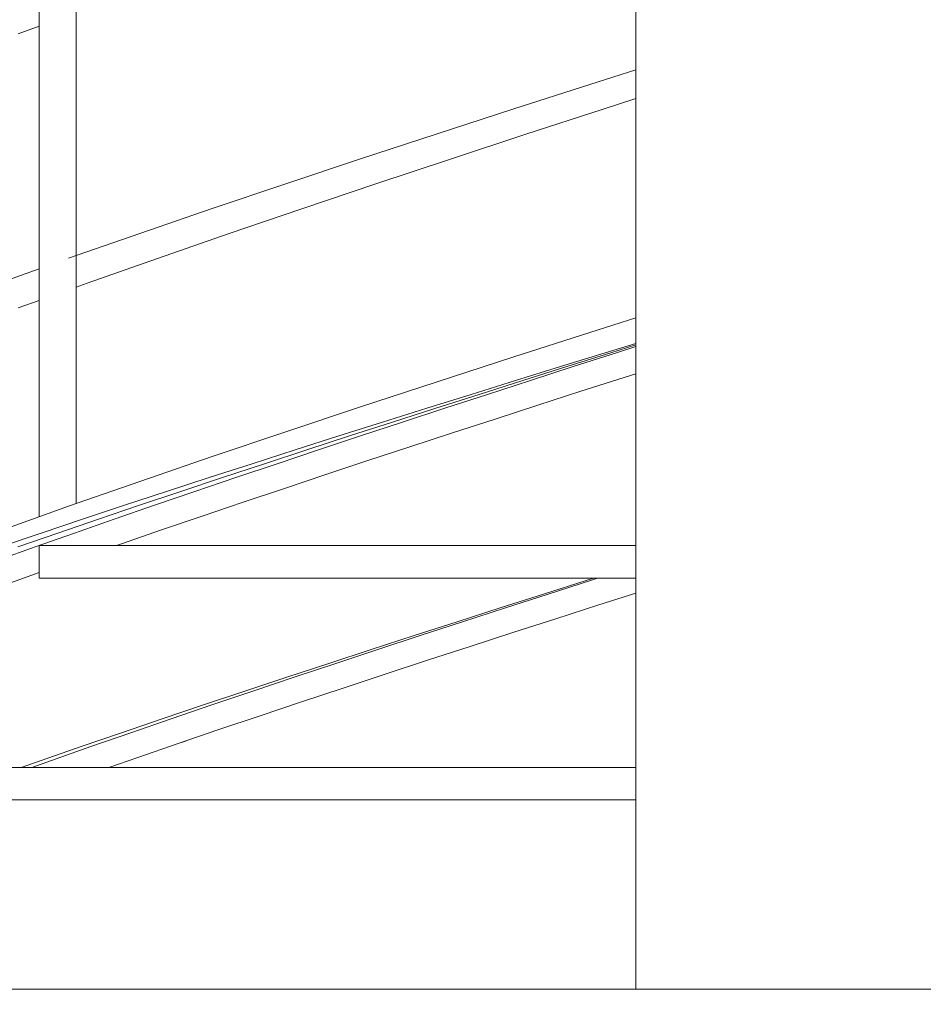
# Model space of a CAD drawing. Header units: millimetres. Extents: x 16408 to 141596, y -21057 to 26364.
# Tile 37 of 138: x 29822 to 30514, y -15 to 739. Entities that reach past the tile are written whole.
import ezdxf

# ---------------------------------------------------------------- set-up
doc = ezdxf.new("R2010")
doc.units = ezdxf.units.MM
doc.header["$MEASUREMENT"] = 0
doc.linetypes.add('Wipeout_Contour', pattern=[1000, 0, -1000])
for name, color, linetype, lineweight in [('0_Nr_pióra__1', 7, 'Continuous', 13), ('0_Nr_pióra__103', 7, 'Continuous', 5), ('0_Nr_pióra__88', 7, 'Continuous', 13)]:
    doc.layers.add(name, color=color, linetype=linetype, lineweight=lineweight)
doc.layers.add('inw_schody zewnętrzne', color=7, linetype='Continuous')

msp = doc.modelspace()

# ---------------------------------------------------------------- linework, layer by layer
at = {"layer": '0_Nr_pióra__103', "color": 7, "linetype": 'Continuous', "lineweight": 5}
for p, q in [((29864.79, 368.52), (29864.79, 1382.59)), ((29836.58, 358.52), (29836.58, 1372.42)), ((29820.36, 728.42), (29836.58, 734.25)), ((30258.31, 689.68), (30293.49, 700.93)), ((30199.25, 670.65), (30258.31, 689.68)), ((30267.68, 670.62), (30293.49, 678.98)), ((30140.69, 651.63), (30199.25, 670.65)), ((30209.37, 651.59), (30267.68, 670.62)), ((30082.75, 632.6), (30140.69, 651.63)), ((30151.55, 632.57), (30209.37, 651.59)), ((30025.52, 613.58), (30082.75, 632.6)), ((30094.32, 613.54), (30151.55, 632.57)), ((29969.09, 594.55), (30025.52, 613.58)), ((30037.78, 594.52), (30094.32, 613.54)), ((29913.55, 575.53), (29969.09, 594.55)), ((29982.03, 575.49), (30037.78, 594.52)), ((29859, 556.5), (29913.55, 575.53)), ((29927.15, 556.47), (29982.03, 575.49)), ((29873.23, 537.44), (29927.15, 556.47)), ((29805.52, 537.48), (29836.58, 548.52)), ((29864.79, 534.41), (29873.23, 537.44)), ((29820.36, 518.42), (29836.58, 524.25)), ((30258.31, 499.68), (30293.49, 510.93)), ((30199.25, 480.65), (30258.31, 499.68)), ((30270.13, 484.1), (30293.49, 491.29)), ((30235.72, 473.48), (30270.13, 484.1)), ((30240.68, 473.48), (30274.42, 484.1)), ((30245.64, 473.48), (30278.71, 484.1)), ((30274.42, 484.1), (30293.49, 490.09)), ((30278.71, 484.1), (30293.49, 488.84)), ((30140.69, 461.63), (30199.25, 480.65)), ((30201.44, 462.85), (30235.72, 473.48)), ((30207.07, 462.85), (30240.68, 473.48)), ((30212.71, 462.85), (30245.64, 473.48)), ((30284.53, 465.2), (30293.49, 468.07)), ((30082.75, 442.6), (30140.69, 461.63)), ((30167.31, 452.23), (30201.44, 462.85)), ((30173.61, 452.23), (30207.07, 462.85)), ((30179.92, 452.23), (30212.71, 462.85)), ((30251.44, 454.57), (30284.53, 465.2)), ((30218.48, 443.95), (30251.44, 454.57)), ((30133.35, 441.6), (30167.31, 452.23)), ((30140.32, 441.6), (30173.61, 452.23)), ((30147.29, 441.6), (30179.92, 452.23)), ((30025.52, 423.58), (30082.75, 442.6)), ((30099.57, 430.98), (30133.35, 441.6)), ((30107.2, 430.98), (30140.32, 441.6)), ((30114.83, 430.98), (30147.29, 441.6)), ((30185.67, 433.32), (30218.48, 443.95)), ((30066, 420.35), (30099.57, 430.98)), ((30074.29, 420.35), (30107.2, 430.98)), ((30082.58, 420.35), (30114.83, 430.98)), ((30153.01, 422.7), (30185.67, 433.32)), ((29969.09, 404.55), (30025.52, 423.58)), ((30120.52, 412.07), (30153.01, 422.7)), ((30032.65, 409.73), (30066, 420.35)), ((30041.59, 409.73), (30074.29, 420.35)), ((30050.53, 409.73), (30082.58, 420.35)), ((29999.53, 399.1), (30032.65, 409.73)), ((30009.12, 399.1), (30041.59, 409.73)), ((30018.72, 399.1), (30050.53, 409.73)), ((30088.23, 401.45), (30120.52, 412.07)), ((29913.55, 385.53), (29969.09, 404.55)), ((30056.15, 390.82), (30088.23, 401.45)), ((29966.67, 388.48), (29999.53, 399.1)), ((29976.91, 388.48), (30009.12, 399.1)), ((29987.15, 388.48), (30018.72, 399.1)), ((29859, 366.5), (29913.55, 385.53)), ((29934.09, 377.85), (29966.67, 388.48)), ((29944.96, 377.85), (29976.91, 388.48)), ((29955.83, 377.85), (29987.15, 388.48)), ((30024.29, 380.2), (30056.15, 390.82)), ((29901.79, 367.23), (29934.09, 377.85)), ((29913.29, 367.23), (29944.96, 377.85)), ((29924.8, 367.23), (29955.83, 377.85)), ((29992.67, 369.57), (30024.29, 380.2)), ((29805.52, 347.48), (29859, 366.5)), ((29869.79, 356.6), (29901.79, 367.23)), ((29881.93, 356.6), (29913.29, 367.23)), ((29894.06, 356.6), (29924.8, 367.23)), ((29961.32, 358.95), (29992.67, 369.57)), ((29838.12, 345.98), (29869.79, 356.6)), ((29850.88, 345.98), (29881.93, 356.6)), ((29863.63, 345.98), (29894.06, 356.6)), ((29930.23, 348.32), (29961.32, 358.95)), ((29899.44, 337.7), (29930.23, 348.32)), ((29806.79, 335.35), (29838.12, 345.98)), ((29820.16, 335.35), (29850.88, 345.98)), ((29833.53, 335.35), (29863.63, 345.98)), ((29803.76, 324.73), (29833.53, 335.35)), ((29836.58, 336.43), (30293.49, 336.43)), ((29836.58, 336.43), (29836.58, 311.43)), ((29895.8, 336.43), (29899.44, 337.7)), ((29808.97, 305.82), (29836.58, 315.66)), ((29836.58, 311.43), (29859.16, 311.43)), ((29859.16, 311.43), (30293.49, 311.43)), ((30222.89, 299.26), (30256.27, 309.89)), ((30226.44, 299.26), (30259.45, 309.89)), ((30256.27, 309.89), (30261.15, 311.43)), ((30259.45, 309.89), (30264.27, 311.43)), ((30189.64, 288.64), (30222.89, 299.26)), ((30193.57, 288.64), (30226.44, 299.26)), ((30265.22, 290.98), (30293.49, 300.04)), ((30156.56, 278.01), (30189.64, 288.64)), ((30160.86, 278.01), (30193.57, 288.64)), ((30232.19, 280.35), (30265.22, 290.98)), ((30199.29, 269.73), (30232.19, 280.35)), ((30123.64, 267.39), (30156.56, 278.01)), ((30128.31, 267.39), (30160.86, 278.01)), ((30090.92, 256.76), (30123.64, 267.39)), ((30095.96, 256.76), (30128.31, 267.39)), ((30166.54, 259.1), (30199.29, 269.73)), ((30058.4, 246.14), (30090.92, 256.76)), ((30063.81, 246.14), (30095.96, 256.76)), ((30133.96, 248.48), (30166.54, 259.1)), ((30026.11, 235.51), (30058.4, 246.14)), ((30031.88, 235.51), (30063.81, 246.14)), ((30101.57, 237.85), (30133.96, 248.48)), ((29994.06, 224.89), (30026.11, 235.51)), ((30000.19, 224.89), (30031.88, 235.51)), ((30069.38, 227.23), (30101.57, 237.85)), ((30037.41, 216.6), (30069.38, 227.23)), ((29962.27, 214.26), (29994.06, 224.89)), ((29968.75, 214.26), (30000.19, 224.89)), ((29930.75, 203.64), (29962.27, 214.26)), ((29937.58, 203.64), (29968.75, 214.26)), ((30005.67, 205.98), (30037.41, 216.6)), ((29974.18, 195.35), (30005.67, 205.98))]:
    msp.add_line(p, q, dxfattribs=at)

# ---------------------------------------------------------------- wipeouts: each hides what was drawn before it
at = {"color": 254, "linetype": 'Wipeout_Contour', "lineweight": 0, "ltscale": 121937.727956}
msp.add_wipeout([(30484.4, -3.57), (30484.4, -23.57), (30484.45, -23.57), (30484.45, -3.57)], dxfattribs=at)
at = {"color": 254, "linetype": 'Wipeout_Contour', "lineweight": 0, "ltscale": 149645.198608}
msp.add_wipeout([(29912.03, 174.1), (29889.9, 166.43), (29949.24, 166.43), (29949.24, 186.87), (29942.96, 184.73)], dxfattribs=at).dxf.layer = 'inw_schody zewnętrzne'
at = {"color": 254, "linetype": 'Wipeout_Contour', "lineweight": 0, "ltscale": 504971.990979}
msp.add_wipeout([(29451.12, -3.57), (30293.49, -3.57), (30293.49, 136.43), (29804.91, 136.43), (29791.45, 131.6), (29762.17, 120.98), (29733.27, 110.35), (29704.76, 99.73), (29676.66, 89.1), (29648.98, 78.48), (29621.74, 67.85), (29594.95, 57.23), (29568.62, 46.6), (29542.77, 35.98), (29517.41, 25.35), (29492.55, 14.73), (29468.3, 4.1)], dxfattribs=at).dxf.layer = 'inw_schody zewnętrzne'

# ---------------------------------------------------------------- next in the draw order: wipeouts: each hides what was drawn before it
at = {"color": 254, "linetype": 'Wipeout_Contour', "lineweight": 0, "ltscale": 89763.7449}
msp.add_wipeout([(29942.96, 184.73), (29906.7, 193.01), (29912.03, 174.1)], dxfattribs=at)
at = {"color": 254, "linetype": 'Wipeout_Contour', "lineweight": 0, "ltscale": 119523.456262}
msp.add_wipeout([(29804.91, 136.43), (29949.24, 136.43), (29949.24, 141.43), (29818.86, 141.43)], dxfattribs=at).dxf.layer = 'inw_schody zewnętrzne'

# ---------------------------------------------------------------- next in the draw order: linework, layer by layer
at = {"layer": '0_Nr_pióra__103', "color": 7, "linetype": 'Continuous', "lineweight": 5}
msp.add_line((29942.96, 184.73), (29974.18, 195.35), dxfattribs=at)

# ---------------------------------------------------------------- next in the draw order: wipeouts: each hides what was drawn before it
at = {"color": 254, "linetype": 'Wipeout_Contour', "lineweight": 0, "ltscale": 89696.191633}
msp.add_wipeout([(29876.13, 182.39), (29912.03, 174.1), (29906.7, 193.01)], dxfattribs=at)
at = {"color": 254, "linetype": 'Wipeout_Contour', "lineweight": 0, "ltscale": 120105.983435}
msp.add_wipeout([(29949.24, 141.43), (29949.24, 136.43), (30103.1, 136.43), (30103.1, 141.43)], dxfattribs=at).dxf.layer = 'inw_schody zewnętrzne'

# ---------------------------------------------------------------- next in the draw order: wipeouts: each hides what was drawn before it
at = {"color": 254, "linetype": 'Wipeout_Contour', "lineweight": 0, "ltscale": 89676.311244}
msp.add_wipeout([(29868.6, 182.39), (29906.7, 193.01), (29899.52, 193.01)], dxfattribs=at)
at = {"color": 254, "linetype": 'Wipeout_Contour', "lineweight": 0, "ltscale": 120724.688217}
msp.add_wipeout([(30258.6, 141.43), (30103.1, 141.43), (30103.1, 136.43), (30258.6, 136.43)], dxfattribs=at).dxf.layer = 'inw_schody zewnętrzne'

# ---------------------------------------------------------------- next in the draw order: wipeouts: each hides what was drawn before it
at = {"color": 254, "linetype": 'Wipeout_Contour', "lineweight": 0, "ltscale": 119561.107362}
msp.add_wipeout([(29912.03, 174.1), (29876.13, 182.39), (29880.57, 166.43), (29889.9, 166.43)], dxfattribs=at)
at = {"color": 254, "linetype": 'Wipeout_Contour', "lineweight": 0, "ltscale": 121105.451174}
msp.add_wipeout([(30258.6, 136.43), (30293.49, 136.43), (30293.49, 141.43), (30258.6, 141.43)], dxfattribs=at).dxf.layer = 'inw_schody zewnętrzne'

# ---------------------------------------------------------------- next in the draw order: linework, layer by layer
at = {"layer": '0_Nr_pióra__103', "color": 7, "linetype": 'Continuous', "lineweight": 5}
for p, q in [((29912.03, 174.1), (29942.96, 184.73)), ((29889.9, 166.43), (29912.03, 174.1)), ((29421.01, 141.43), (30293.49, 141.43))]:
    msp.add_line(p, q, dxfattribs=at)

# ---------------------------------------------------------------- next in the draw order: wipeouts: each hides what was drawn before it
at = {"color": 254, "linetype": 'Wipeout_Contour', "lineweight": 0, "ltscale": 89653.461707}
msp.add_wipeout([(29868.6, 182.39), (29876.13, 182.39), (29906.7, 193.01)], dxfattribs=at)
at = {"color": 254, "linetype": 'Wipeout_Contour', "lineweight": 0, "ltscale": 227356.527665}
msp.add_wipeout([(32531.76, -2863.57), (28390.86, -2863.57), (28390.86, -6373.57), (32595.85, -6373.57), (35375.85, -6373.57), (35375.85, 136.43), (32531.76, 136.43)], dxfattribs=at).dxf.layer = 'inw_schody zewnętrzne'

# ---------------------------------------------------------------- next in the draw order: linework, layer by layer
at = {"layer": '0_Nr_pióra__1', "color": 7, "linetype": 'Continuous', "lineweight": 13}
msp.add_line((30540.01, -3.57), (28450.82, -3.57), dxfattribs=at)
at = {"layer": '0_Nr_pióra__103', "color": 7, "linetype": 'Continuous', "lineweight": 5}
for p, q in [((30293.49, -3.57), (30293.49, 1851.86)), ((29899.52, 193.01), (29930.75, 203.64)), ((29906.7, 193.01), (29937.58, 203.64))]:
    msp.add_line(p, q, dxfattribs=at)
at = {"layer": '0_Nr_pióra__88', "color": 7, "linetype": 'Continuous', "lineweight": 13}
msp.add_line((30493.49, -3.57), (30532.51, -3.57), dxfattribs=at)

# ---------------------------------------------------------------- next in the draw order: wipeouts: each hides what was drawn before it
at = {"color": 254, "linetype": 'Wipeout_Contour', "lineweight": 0, "ltscale": 119472.740573}
msp.add_wipeout([(29876.13, 182.39), (29845.87, 171.76), (29868.73, 166.43), (29880.57, 166.43)], dxfattribs=at)

# ---------------------------------------------------------------- next in the draw order: wipeouts: each hides what was drawn before it
at = {"color": 254, "linetype": 'Wipeout_Contour', "lineweight": 0, "ltscale": 89584.026568}
msp.add_wipeout([(29838, 171.76), (29876.13, 182.39), (29868.6, 182.39)], dxfattribs=at)

# ---------------------------------------------------------------- next in the draw order: wipeouts: each hides what was drawn before it
at = {"color": 254, "linetype": 'Wipeout_Contour', "lineweight": 0, "ltscale": 89563.790885}
msp.add_wipeout([(29868.73, 166.43), (29845.87, 171.76), (29847.34, 166.43)], dxfattribs=at)

# ---------------------------------------------------------------- next in the draw order: wipeouts: each hides what was drawn before it
at = {"color": 254, "linetype": 'Wipeout_Contour', "lineweight": 0, "ltscale": 89561.827826}
msp.add_wipeout([(29838, 171.76), (29845.87, 171.76), (29876.13, 182.39)], dxfattribs=at)

# ---------------------------------------------------------------- next in the draw order: linework, layer by layer
at = {"layer": '0_Nr_pióra__103', "color": 7, "linetype": 'Continuous', "lineweight": 5}
for p, q in [((29868.6, 182.39), (29899.52, 193.01)), ((29876.13, 182.39), (29906.7, 193.01))]:
    msp.add_line(p, q, dxfattribs=at)

# ---------------------------------------------------------------- next in the draw order: wipeouts: each hides what was drawn before it
at = {"color": 254, "linetype": 'Wipeout_Contour', "lineweight": 0, "ltscale": 89525.074122}
msp.add_wipeout([(29830.86, 166.43), (29847.34, 166.43), (29845.87, 171.76)], dxfattribs=at)

# ---------------------------------------------------------------- next in the draw order: wipeouts: each hides what was drawn before it
at = {"color": 254, "linetype": 'Wipeout_Contour', "lineweight": 0, "ltscale": 119335.510763}
msp.add_wipeout([(29822.82, 166.43), (29826.74, 166.43), (29845.87, 171.76), (29838, 171.76)], dxfattribs=at)

# ---------------------------------------------------------------- next in the draw order: wipeouts: each hides what was drawn before it
at = {"color": 254, "linetype": 'Wipeout_Contour', "lineweight": 0, "ltscale": 89505.174461}
msp.add_wipeout([(29826.74, 166.43), (29830.86, 166.43), (29845.87, 171.76)], dxfattribs=at)

# ---------------------------------------------------------------- next in the draw order: linework, layer by layer
at = {"layer": '0_Nr_pióra__103', "color": 7, "linetype": 'Continuous', "lineweight": 5}
for p, q in [((29838, 171.76), (29868.6, 182.39)), ((29845.87, 171.76), (29876.13, 182.39)), ((29433.14, 166.43), (30293.49, 166.43)), ((29822.82, 166.43), (29838, 171.76)), ((29830.86, 166.43), (29845.87, 171.76))]:
    msp.add_line(p, q, dxfattribs=at)

doc.saveas('drawing.dxf')
